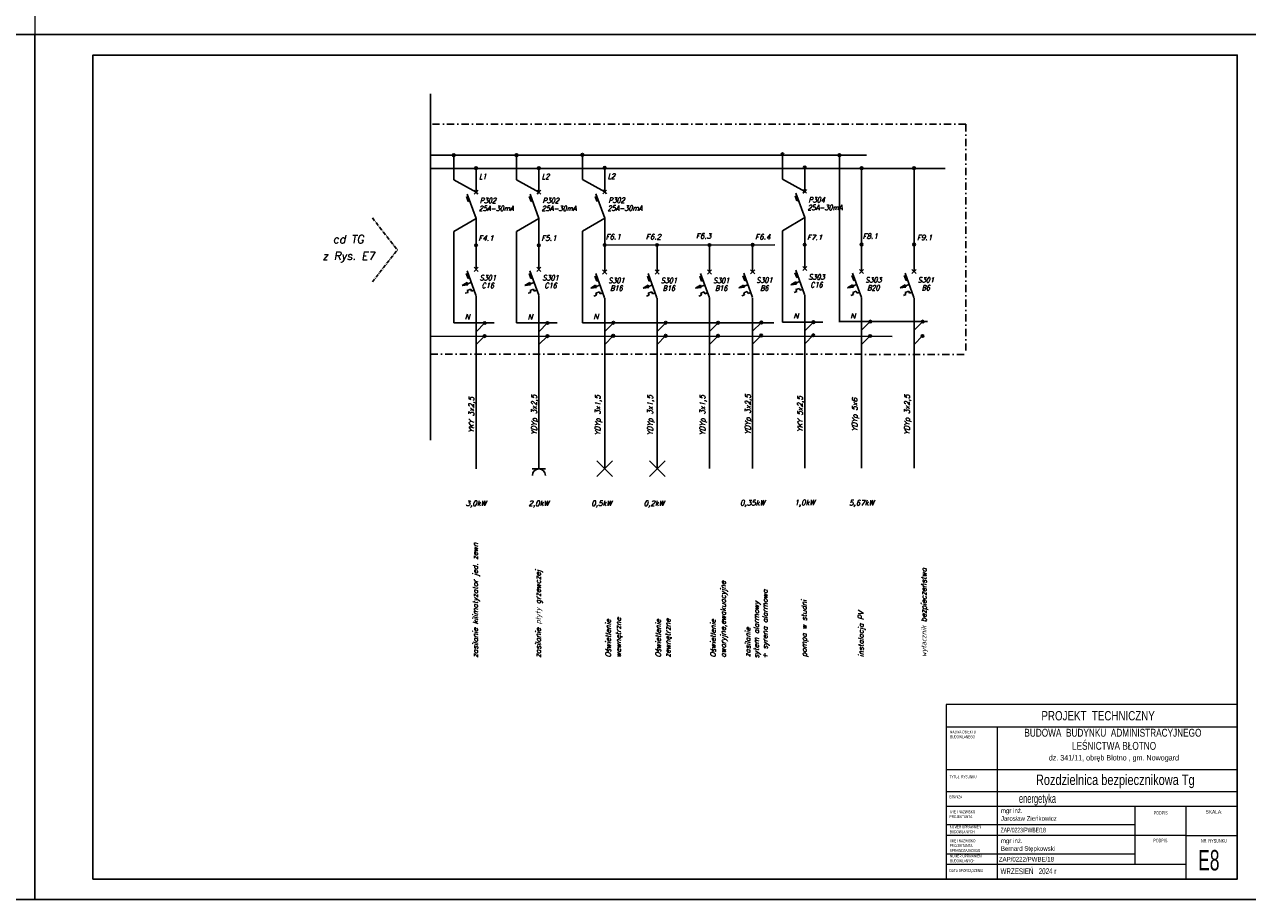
# Model space of a CAD drawing. Header units: inches. Extents: x 45159 to 108059, y -33626 to -17950.
# Tile 4 of 38: x 49341 to 51442, y -20920 to -19417. Entities that reach past the tile are written whole.
import ezdxf
from ezdxf.enums import TextEntityAlignment as Align

# ---------------------------------------------------------------- set-up
doc = ezdxf.new("R2010")
doc.units = ezdxf.units.IN
doc.header["$MEASUREMENT"] = 0
doc.linetypes.add('CENTER', pattern=[10.16, 6.35, -1.27, 1.27, -1.27])
doc.linetypes.add('DASHDOT', pattern=[1, 0.5, -0.25, 0, -0.25])
for name, color, linetype in [('---TABELKA -OPISY', 7, 'Continuous'), ('OPIS_SREDNI', 2, 'Continuous'), ('opisy', 7, 'Continuous')]:
    doc.layers.add(name, color=color, linetype=linetype)
doc.layers.add('A--tabelka rysunku', color=7, linetype='Continuous', lineweight=0)
doc.styles.add('1-500', font='arial.ttf', dxfattribs={"width": 0.75, "height": 1.25})
doc.styles.add('Arial narrow', font='txt', dxfattribs={"width": 0.75})
doc.styles.add('romans', font='romans.shx', dxfattribs={"bigfont": 'BIGFONT.SHX'})
doc.styles.get("Standard").update_dxf_attribs({"font": 'ARIAL.TTF', "width": 0.75})
doc.styles.add('STYL-1', font='arial.ttf', dxfattribs={"width": 0.75})

msp = doc.modelspace()

# ---------------------------------------------------------------- hatches: boundary and pattern name
at = {"linetype": 'Continuous'}
h = msp.add_hatch(color=7, dxfattribs=at)
edge = h.paths.add_edge_path()
edge.add_arc((50078.6, -19641.7), 2.25, 0, 360)
h = msp.add_hatch(color=7, dxfattribs=at)
edge = h.paths.add_edge_path()
edge.add_arc((50186.5, -19641.7), 2.25, 0, 360)
h = msp.add_hatch(color=7, dxfattribs=at)
edge = h.paths.add_edge_path()
edge.add_arc((50299.5, -19641.2), 2.25, 0, 360)
h = msp.add_hatch(color=7, dxfattribs=at)
edge = h.paths.add_edge_path()
edge.add_arc((50643.1, -19640.3), 2.25, 0, 360)
h = msp.add_hatch(color=7, dxfattribs=at)
edge = h.paths.add_edge_path()
edge.add_arc((50740.8, -19641.7), 2.25, 0, 360)
h = msp.add_hatch(color=7, dxfattribs=at)
edge = h.paths.add_edge_path()
edge.add_arc((50116.9, -19664.2), 2.25, 0, 360)
h = msp.add_hatch(color=7, dxfattribs=at)
edge = h.paths.add_edge_path()
edge.add_arc((50224.8, -19664.2), 2.25, 0, 360)
h = msp.add_hatch(color=7, dxfattribs=at)
edge = h.paths.add_edge_path()
edge.add_arc((50337.8, -19663.7), 2.25, 0, 360)
h = msp.add_hatch(color=7, dxfattribs=at)
edge = h.paths.add_edge_path()
edge.add_arc((50681.3, -19662.8), 2.25, 0, 360)
h = msp.add_hatch(color=7, dxfattribs=at)
edge = h.paths.add_edge_path()
edge.add_arc((50779, -19664.2), 2.25, 0, 360)
h = msp.add_hatch(color=7, dxfattribs=at)
edge = h.paths.add_edge_path()
edge.add_arc((50869, -19664.2), 2.25, 0, 360)
h = msp.add_hatch(color=7, dxfattribs=at)
edge = h.paths.add_edge_path()
edge.add_arc((50116.9, -19796.7), 2.25, 0, 360)
h = msp.add_hatch(color=7, dxfattribs=at)
edge = h.paths.add_edge_path()
edge.add_arc((50116.9, -19796.7), 2.25, 0, 360)
h = msp.add_hatch(color=7, dxfattribs=at)
edge = h.paths.add_edge_path()
edge.add_arc((50116.9, -19796.7), 2.25, 0, 360)
h = msp.add_hatch(color=7, dxfattribs=at)
edge = h.paths.add_edge_path()
edge.add_arc((50224.8, -19796.7), 2.25, 0, 360)
h = msp.add_hatch(color=7, dxfattribs=at)
edge = h.paths.add_edge_path()
edge.add_arc((50224.8, -19796.7), 2.25, 0, 360)
h = msp.add_hatch(color=7, dxfattribs=at)
edge = h.paths.add_edge_path()
edge.add_arc((50224.8, -19796.7), 2.25, 0, 360)
h = msp.add_hatch(color=7, dxfattribs=at)
edge = h.paths.add_edge_path()
edge.add_arc((50337.8, -19796.2), 2.25, 0, 360)
h = msp.add_hatch(color=7, dxfattribs=at)
edge = h.paths.add_edge_path()
edge.add_arc((50427.7, -19796.2), 2.25, 0, 360)
h = msp.add_hatch(color=7, dxfattribs=at)
edge = h.paths.add_edge_path()
edge.add_arc((50517.7, -19796.2), 2.25, 0, 360)
h = msp.add_hatch(color=7, dxfattribs=at)
edge = h.paths.add_edge_path()
edge.add_arc((50591.9, -19795.8), 2.25, 0, 360)
h = msp.add_hatch(color=7, dxfattribs=at)
edge = h.paths.add_edge_path()
edge.add_arc((50681.3, -19795.4), 2.25, 0, 360)
h = msp.add_hatch(color=7, dxfattribs=at)
edge = h.paths.add_edge_path()
edge.add_arc((50681.3, -19795.4), 2.25, 0, 360)
h = msp.add_hatch(color=7, dxfattribs=at)
edge = h.paths.add_edge_path()
edge.add_arc((50681.3, -19795.4), 2.25, 0, 360)
h = msp.add_hatch(color=7, dxfattribs=at)
edge = h.paths.add_edge_path()
edge.add_arc((50779, -19795.3), 2.25, 0, 360)
h = msp.add_hatch(color=7, dxfattribs=at)
edge = h.paths.add_edge_path()
edge.add_arc((50869, -19795.3), 2.25, 0, 360)
for points in [[(50102.7, -19864.6), (50101.4, -19860.6), (50092.9, -19865.7)], [(50210.5, -19864.6), (50209.2, -19860.6), (50200.8, -19865.7)], [(50323.6, -19869.2), (50322.3, -19865.3), (50313.8, -19870.3)], [(50413.5, -19869.2), (50412.2, -19865.3), (50403.8, -19870.3)], [(50503.5, -19869.2), (50502.2, -19865.3), (50493.7, -19870.3)], [(50577.6, -19868.7), (50576.3, -19864.8), (50567.9, -19869.8)], [(50667.1, -19863.2), (50665.8, -19859.3), (50657.3, -19864.3)], [(50764.8, -19868.3), (50763.5, -19864.4), (50755, -19869.4)], [(50854.8, -19868.3), (50853.5, -19864.4), (50845, -19869.4)]]:
    msp.add_hatch(color=7, dxfattribs=at).paths.add_polyline_path(points)
h = msp.add_hatch(color=7, dxfattribs=at)
edge = h.paths.add_edge_path()
edge.add_arc((50131.8, -19930), 2.25, 0, 360)
h = msp.add_hatch(color=7, dxfattribs=at)
edge = h.paths.add_edge_path()
edge.add_arc((50239.7, -19930), 2.25, 0, 360)
h = msp.add_hatch(color=7, dxfattribs=at)
edge = h.paths.add_edge_path()
edge.add_arc((50352.7, -19929.5), 2.25, 0, 360)
h = msp.add_hatch(color=7, dxfattribs=at)
edge = h.paths.add_edge_path()
edge.add_arc((50442.6, -19929.5), 2.25, 0, 360)
h = msp.add_hatch(color=7, dxfattribs=at)
edge = h.paths.add_edge_path()
edge.add_arc((50532.6, -19929.5), 2.25, 0, 360)
h = msp.add_hatch(color=7, dxfattribs=at)
edge = h.paths.add_edge_path()
edge.add_arc((50606.8, -19929.1), 2.25, 0, 360)
h = msp.add_hatch(color=7, dxfattribs=at)
edge = h.paths.add_edge_path()
edge.add_arc((50696.2, -19928.6), 2.25, 0, 360)
h = msp.add_hatch(color=7, dxfattribs=at)
edge = h.paths.add_edge_path()
edge.add_arc((50793.9, -19927.6), 2.25, 0, 360)
h = msp.add_hatch(color=7, dxfattribs=at)
edge = h.paths.add_edge_path()
edge.add_arc((50883.9, -19927.6), 2.25, 0, 360)
h = msp.add_hatch(color=7, dxfattribs=at)
edge = h.paths.add_edge_path()
edge.add_arc((50131.6, -19952.4), 2.25, 0, 360)
h = msp.add_hatch(color=7, dxfattribs=at)
edge = h.paths.add_edge_path()
edge.add_arc((50239.5, -19952.4), 2.25, 0, 360)
h = msp.add_hatch(color=7, dxfattribs=at)
edge = h.paths.add_edge_path()
edge.add_arc((50352.5, -19952), 2.25, 0, 360)
h = msp.add_hatch(color=7, dxfattribs=at)
edge = h.paths.add_edge_path()
edge.add_arc((50442.5, -19952), 2.25, 0, 360)
h = msp.add_hatch(color=7, dxfattribs=at)
edge = h.paths.add_edge_path()
edge.add_arc((50532.4, -19952), 2.25, 0, 360)
h = msp.add_hatch(color=7, dxfattribs=at)
edge = h.paths.add_edge_path()
edge.add_arc((50606.6, -19951.6), 2.25, 0, 360)
h = msp.add_hatch(color=7, dxfattribs=at)
edge = h.paths.add_edge_path()
edge.add_arc((50696, -19951.1), 2.25, 0, 360)
h = msp.add_hatch(color=7, dxfattribs=at)
edge = h.paths.add_edge_path()
edge.add_arc((50793.7, -19952.3), 2.25, 0, 360)
h = msp.add_hatch(color=7, dxfattribs=at)
edge = h.paths.add_edge_path()
edge.add_arc((50883.7, -19952.3), 2.25, 0, 360)

# ---------------------------------------------------------------- linework, layer by layer
at = {"color": 4}
msp.add_line((50038.8, -19536.5), (50038.8, -20131.4), dxfattribs=at)
at = {"color": 7, "linetype": 'DASHDOT', "ltscale": 25}
for p, q in [((50958, -19588.5), (50038.8, -19588.5)), ((50958, -19588.5), (50958, -19983.4)), ((50038.8, -19983.4), (50958, -19983.9))]:
    msp.add_line(p, q, dxfattribs=at)
at = {"color": 7}
for p, q in [((50038.8, -19641.7), (50787.4, -19641.7)), ((50078.6, -19641.7), (50078.6, -19684.1)), ((50186.5, -19641.7), (50186.5, -19684.1)), ((50299.5, -19641.2), (50299.5, -19683.6)), ((50643.1, -19640.3), (50643.1, -19682.8)), ((50740.8, -19641.7), (50740.8, -19684.1)), ((50038.8, -19664.8), (50922.3, -19664.8)), ((50116.9, -19664.2), (50116.9, -19705.4)), ((50224.8, -19664.2), (50224.8, -19705.4)), ((50337.8, -19663.7), (50337.8, -19704.9)), ((50681.3, -19662.8), (50681.3, -19704)), ((50779, -19664.2), (50779, -19841.6)), ((50869, -19664.2), (50869, -19841.6)), ((50740.8, -19684.1), (50740.8, -19928.6)), ((50100.4, -19713), (50103.5, -19721.5)), ((50101.7, -19708.6), (50116.9, -19750.4)), ((50106, -19720.5), (50103.5, -19721.5)), ((50116.9, -19705.4), (50113.7, -19702.2)), ((50116.9, -19705.4), (50113.7, -19708.6)), ((50116.9, -19705.4), (50120.1, -19702.2)), ((50116.9, -19705.4), (50120.1, -19708.6)), ((50208.3, -19713), (50211.4, -19721.5)), ((50209.6, -19708.6), (50224.8, -19750.4)), ((50213.9, -19720.5), (50211.4, -19721.5)), ((50224.8, -19705.4), (50221.6, -19702.2)), ((50224.8, -19705.4), (50221.6, -19708.6)), ((50224.8, -19705.4), (50227.9, -19702.2)), ((50224.8, -19705.4), (50227.9, -19708.6)), ((50321.3, -19712.6), (50324.4, -19721)), ((50322.6, -19708.1), (50337.8, -19749.9)), ((50326.9, -19720.1), (50324.4, -19721)), ((50337.8, -19704.9), (50334.6, -19701.7)), ((50337.8, -19704.9), (50334.6, -19708.1)), ((50337.8, -19704.9), (50341, -19701.7)), ((50337.8, -19704.9), (50341, -19708.1)), ((50664.8, -19711.7), (50667.9, -19720.1)), ((50666.1, -19707.2), (50681.3, -19749)), ((50670.4, -19719.2), (50667.9, -19720.1)), ((50681.3, -19704), (50678.1, -19700.9)), ((50681.3, -19704), (50678.1, -19707.2)), ((50681.3, -19704), (50684.5, -19700.9)), ((50681.3, -19704), (50684.5, -19707.2)), ((50116.9, -19750.4), (50116.9, -19837.9)), ((50224.8, -19750.4), (50224.8, -19837.9)), ((50337.8, -19749.9), (50337.8, -19842.5)), ((50681.3, -19749), (50681.3, -19836.6)), ((50078.6, -19772.8), (50078.6, -19930)), ((50186.5, -19772.8), (50186.5, -19930)), ((50299.5, -19772.4), (50299.5, -19929.5)), ((50643.1, -19771.5), (50643.1, -19928.6)), ((50427.7, -19796.2), (50427.7, -19842.5)), ((50517.7, -19796.2), (50517.7, -19842.5)), ((50591.9, -19795.8), (50591.9, -19842.1)), ((50869, -19795.3), (50869, -19841.6)), ((50100.2, -19845), (50103.3, -19853.4)), ((50101.5, -19840.5), (50116.7, -19882.3)), ((50113.4, -19834.4), (50120.4, -19841.4)), ((50113.4, -19841.4), (50120.4, -19834.4)), ((50208.1, -19845), (50211.2, -19853.4)), ((50209.4, -19840.5), (50224.6, -19882.3)), ((50221.3, -19834.4), (50228.3, -19841.4)), ((50221.3, -19841.4), (50228.3, -19834.4)), ((50322.4, -19845.1), (50337.6, -19886.9)), ((50334.3, -19839), (50341.3, -19846.1)), ((50334.3, -19846.1), (50341.3, -19839)), ((50412.4, -19845.1), (50427.6, -19886.9)), ((50424.2, -19839), (50431.3, -19846.1)), ((50424.2, -19846.1), (50431.3, -19839)), ((50502.3, -19845.1), (50517.5, -19886.9)), ((50514.2, -19839), (50521.2, -19846.1)), ((50514.2, -19846.1), (50521.2, -19839)), ((50576.5, -19844.7), (50591.7, -19886.5)), ((50588.3, -19838.6), (50595.4, -19845.6)), ((50588.3, -19845.6), (50595.4, -19838.6)), ((50664.6, -19843.6), (50667.7, -19852.1)), ((50665.9, -19839.2), (50681.1, -19881)), ((50677.8, -19833.1), (50684.8, -19840.1)), ((50677.8, -19840.1), (50684.8, -19833.1)), ((50763.6, -19844.2), (50778.9, -19886)), ((50775.5, -19838.1), (50782.5, -19845.2)), ((50775.5, -19845.2), (50782.5, -19838.1)), ((50853.6, -19844.2), (50868.8, -19886)), ((50865.5, -19838.1), (50872.5, -19845.2)), ((50865.5, -19845.2), (50872.5, -19838.1)), ((50105.8, -19852.5), (50103.3, -19853.4)), ((50213.7, -19852.5), (50211.2, -19853.4)), ((50321.1, -19849.6), (50324.2, -19858)), ((50326.7, -19857.1), (50324.2, -19858)), ((50411.1, -19849.6), (50414.2, -19858)), ((50416.7, -19857.1), (50414.2, -19858)), ((50501.1, -19849.6), (50504.1, -19858)), ((50506.7, -19857.1), (50504.1, -19858)), ((50575.2, -19849.1), (50578.3, -19857.6)), ((50580.8, -19856.7), (50578.3, -19857.6)), ((50670.3, -19851.2), (50667.7, -19852.1)), ((50762.4, -19848.7), (50765.5, -19857.1)), ((50768, -19856.2), (50765.5, -19857.1)), ((50852.3, -19848.7), (50855.4, -19857.1)), ((50858, -19856.2), (50855.4, -19857.1)), ((50098.5, -19879), (50103.1, -19877.4)), ((50101.8, -19874), (50107.8, -19871.9)), ((50101.8, -19874), (50103.1, -19877.4)), ((50107.8, -19871.9), (50109, -19875.2)), ((50109, -19875.2), (50113.5, -19873.6)), ((50116.9, -19882.8), (50116.9, -19906)), ((50206.4, -19879), (50211, -19877.4)), ((50209.7, -19874), (50215.6, -19871.9)), ((50209.7, -19874), (50211, -19877.4)), ((50215.6, -19871.9), (50216.9, -19875.2)), ((50216.9, -19875.2), (50221.4, -19873.6)), ((50224.8, -19882.8), (50224.8, -19906)), ((50319.4, -19883.7), (50324, -19882)), ((50322.7, -19878.6), (50328.7, -19876.5)), ((50322.7, -19878.6), (50324, -19882)), ((50328.7, -19876.5), (50329.9, -19879.9)), ((50329.9, -19879.9), (50334.4, -19878.2)), ((50337.8, -19887.5), (50337.8, -20180.1)), ((50409.4, -19883.7), (50413.9, -19882)), ((50412.7, -19878.6), (50418.6, -19876.5)), ((50412.7, -19878.6), (50413.9, -19882)), ((50418.6, -19876.5), (50419.9, -19879.9)), ((50419.9, -19879.9), (50424.4, -19878.2)), ((50427.7, -19887.5), (50427.7, -20180.1)), ((50499.4, -19883.7), (50503.9, -19882)), ((50502.7, -19878.6), (50508.6, -19876.5)), ((50502.7, -19878.6), (50503.9, -19882)), ((50508.6, -19876.5), (50509.8, -19879.9)), ((50509.8, -19879.9), (50514.4, -19878.2)), ((50517.7, -19887.5), (50517.7, -20180.1)), ((50573.5, -19883.2), (50578.1, -19881.6)), ((50576.8, -19878.2), (50582.7, -19876)), ((50576.8, -19878.2), (50578.1, -19881.6)), ((50582.7, -19876), (50584, -19879.4)), ((50584, -19879.4), (50588.5, -19877.8)), ((50591.9, -19887.1), (50591.9, -20179.6)), ((50662.9, -19877.7), (50667.5, -19876.1)), ((50666.3, -19872.7), (50672.2, -19870.5)), ((50666.3, -19872.7), (50667.5, -19876.1)), ((50672.2, -19870.5), (50673.4, -19873.9)), ((50673.4, -19873.9), (50677.9, -19872.3)), ((50681.3, -19881.5), (50681.3, -19904.6)), ((50760.7, -19882.8), (50765.2, -19881.1)), ((50764, -19877.7), (50769.9, -19875.6)), ((50764, -19877.7), (50765.2, -19881.1)), ((50769.9, -19875.6), (50771.1, -19879)), ((50771.1, -19879), (50775.7, -19877.3)), ((50779, -19886.6), (50779, -20179.2)), ((50850.7, -19882.8), (50855.2, -19881.1)), ((50854, -19877.7), (50859.9, -19875.6)), ((50854, -19877.7), (50855.2, -19881.1)), ((50859.9, -19875.6), (50861.1, -19879)), ((50861.1, -19879), (50865.6, -19877.3)), ((50869, -19886.6), (50869, -20179.2)), ((50116.9, -19906), (50116.9, -20180.5)), ((50224.8, -19906), (50224.8, -20180.5)), ((50681.3, -19904.6), (50681.3, -20179.2)), ((50078.6, -19930), (50148.2, -19930)), ((50131.8, -19930), (50116.9, -19944.9)), ((50186.5, -19930), (50256.1, -19930)), ((50239.7, -19930), (50224.7, -19944.9)), ((50299.5, -19930), (50628.1, -19930)), ((50352.7, -19929.5), (50337.8, -19944.4)), ((50442.6, -19929.5), (50427.7, -19944.4)), ((50532.6, -19929.5), (50517.7, -19944.4)), ((50606.8, -19929.1), (50591.8, -19944)), ((50643.1, -19928.6), (50712.6, -19928.6)), ((50696.2, -19928.6), (50681.3, -19943.5)), ((50740.8, -19927.6), (50892.3, -19927.6)), ((50793.9, -19927.6), (50779, -19942.5)), ((50883.9, -19927.6), (50869, -19942.5)), ((50352.5, -19952), (50337.8, -19966.7)), ((50442.5, -19952), (50427.7, -19966.7)), ((50532.4, -19952), (50517.7, -19966.7)), ((50606.6, -19951.6), (50591.9, -19966.3)), ((50696, -19951.1), (50681.3, -19965.8)), ((50131.6, -19952.4), (50116.9, -19967.2)), ((50239.5, -19952.4), (50224.8, -19967.2)), ((50793.7, -19952.3), (50779, -19967)), ((50883.7, -19952.3), (50869, -19967)), ((50236, -20180.5), (50213.5, -20180.5)), ((50224.8, -20180.5), (50236, -20180.5))]:
    msp.add_line(p, q, dxfattribs=at)
at = {"color": 7, "linetype": 'Continuous'}
for p, q in [((50078.6, -19684.1), (50116.9, -19705.4)), ((50186.5, -19684.1), (50224.8, -19705.4)), ((50299.5, -19683.6), (50337.8, -19704.9)), ((50643.1, -19682.8), (50681.3, -19704)), ((50116.9, -19750.4), (50078.6, -19772.8)), ((50224.8, -19750.4), (50186.5, -19772.8)), ((50337.8, -19749.9), (50299.5, -19772.4)), ((50681.3, -19749), (50643.1, -19771.5)), ((50337.8, -19796.2), (50630.1, -19795.9)), ((50101.4, -19860.6), (50092.9, -19865.7)), ((50092.9, -19865.7), (50102.7, -19864.6)), ((50101.4, -19860.6), (50102.7, -19864.6)), ((50102, -19862.6), (50108.7, -19860.4)), ((50209.2, -19860.6), (50200.8, -19865.7)), ((50200.8, -19865.7), (50210.5, -19864.6)), ((50209.2, -19860.6), (50210.5, -19864.6)), ((50209.9, -19862.6), (50216.6, -19860.4)), ((50322.3, -19865.3), (50313.8, -19870.3)), ((50322.3, -19865.3), (50323.6, -19869.2)), ((50322.9, -19867.2), (50329.6, -19865)), ((50412.2, -19865.3), (50403.8, -19870.3)), ((50412.2, -19865.3), (50413.5, -19869.2)), ((50412.9, -19867.2), (50419.6, -19865)), ((50502.2, -19865.3), (50493.7, -19870.3)), ((50502.2, -19865.3), (50503.5, -19869.2)), ((50502.8, -19867.2), (50509.5, -19865)), ((50576.3, -19864.8), (50567.9, -19869.8)), ((50576.3, -19864.8), (50577.6, -19868.7)), ((50577, -19866.8), (50583.7, -19864.5)), ((50665.8, -19859.3), (50657.3, -19864.3)), ((50657.3, -19864.3), (50667.1, -19863.2)), ((50665.8, -19859.3), (50667.1, -19863.2)), ((50666.4, -19861.3), (50673.1, -19859)), ((50763.5, -19864.4), (50755, -19869.4)), ((50763.5, -19864.4), (50764.8, -19868.3)), ((50764.2, -19866.3), (50770.9, -19864.1)), ((50853.5, -19864.4), (50845, -19869.4)), ((50853.5, -19864.4), (50854.8, -19868.3)), ((50854.1, -19866.3), (50860.8, -19864.1)), ((50313.8, -19870.3), (50323.6, -19869.2)), ((50403.8, -19870.3), (50413.5, -19869.2)), ((50493.7, -19870.3), (50503.5, -19869.2)), ((50567.9, -19869.8), (50577.6, -19868.7)), ((50755, -19869.4), (50764.8, -19868.3)), ((50845, -19869.4), (50854.8, -19868.3)), ((50324.3, -20193.6), (50351.3, -20166.6)), ((50324.3, -20166.6), (50351.3, -20193.6)), ((50414.7, -20193.6), (50441.7, -20166.6)), ((50414.7, -20166.6), (50441.7, -20193.6))]:
    msp.add_line(p, q, dxfattribs=at)
at = {"color": 7, "linetype": 'Continuous', "ltscale": 8}
msp.add_line((50038.8, -19952.8), (50831.7, -19952.9), dxfattribs=at)
at = {"linetype": 'Continuous', "ltscale": 10}
for points in [[(47259, -20919.9), (49359, -20919.9), (49359, -19434.9), (47259, -19434.9)], [(49359, -20919.9), (51459, -20919.9), (51459, -19434.9), (49359, -19434.9)], [(49459, -20884.9), (51424, -20884.9), (51424, -19469.9), (49459, -19469.9)], [(49459, -20884.9), (51424, -20884.9), (51424, -19469.9), (49459, -19469.9)]]:
    msp.add_lwpolyline(points, close=True, dxfattribs=at)
at = {"color": 7}
for centre in [(50078.6, -19641.7), (50186.5, -19641.7), (50299.5, -19641.2), (50643.1, -19640.3), (50740.8, -19641.7), (50116.9, -19664.2), (50224.8, -19664.2), (50337.8, -19663.7), (50681.3, -19662.8), (50779, -19664.2), (50869, -19664.2), (50131.8, -19930), (50239.7, -19930), (50352.7, -19929.5), (50442.6, -19929.5), (50532.6, -19929.5), (50606.8, -19929.1), (50696.2, -19928.6), (50793.9, -19927.6), (50883.9, -19927.6), (50131.6, -19952.4), (50239.5, -19952.4), (50352.5, -19952), (50442.5, -19952), (50532.4, -19952), (50606.6, -19951.6), (50696, -19951.1), (50793.7, -19952.3), (50883.7, -19952.3)]:
    msp.add_circle(centre, 2.25, dxfattribs=at)
at = {"color": 7, "linetype": 'Continuous'}
for centre in [(50116.9, -19796.7), (50116.9, -19796.7), (50116.9, -19796.7), (50224.8, -19796.7), (50224.8, -19796.7), (50224.8, -19796.7), (50337.8, -19796.2), (50427.7, -19796.2), (50517.7, -19796.2), (50591.9, -19795.8), (50681.3, -19795.4), (50681.3, -19795.4), (50681.3, -19795.4), (50779, -19795.3), (50869, -19795.3)]:
    msp.add_circle(centre, 2.25, dxfattribs=at)
at = {"color": 7}
msp.add_arc((50224.8, -20191.8), 11.2, 0, 180, dxfattribs=at)
for points in [[(50100.4, -19713), (50102.9, -19712.1), (50106, -19720.5), (50103.5, -19721.5)], [(50103.5, -19721.5), (50100.4, -19713), (50102.9, -19712.1), (50106, -19720.5)], [(50208.3, -19713), (50210.8, -19712.1), (50213.9, -19720.5), (50211.4, -19721.5)], [(50211.4, -19721.5), (50208.3, -19713), (50210.8, -19712.1), (50213.9, -19720.5)], [(50321.3, -19712.6), (50323.8, -19711.6), (50326.9, -19720.1), (50324.4, -19721)], [(50324.4, -19721), (50321.3, -19712.6), (50323.8, -19711.6), (50326.9, -19720.1)], [(50664.8, -19711.7), (50667.4, -19710.7), (50670.4, -19719.2), (50667.9, -19720.1)], [(50667.9, -19720.1), (50664.8, -19711.7), (50667.4, -19710.7), (50670.4, -19719.2)], [(50100.2, -19845), (50102.8, -19844), (50105.8, -19852.5), (50103.3, -19853.4)], [(50103.3, -19853.4), (50100.2, -19845), (50102.8, -19844), (50105.8, -19852.5)], [(50208.1, -19845), (50210.7, -19844), (50213.7, -19852.5), (50211.2, -19853.4)], [(50211.2, -19853.4), (50208.1, -19845), (50210.7, -19844), (50213.7, -19852.5)], [(50664.6, -19843.6), (50667.2, -19842.7), (50670.3, -19851.2), (50667.7, -19852.1)], [(50667.7, -19852.1), (50664.6, -19843.6), (50667.2, -19842.7), (50670.3, -19851.2)], [(50321.1, -19849.6), (50323.7, -19848.7), (50326.7, -19857.1), (50324.2, -19858)], [(50324.2, -19858), (50321.1, -19849.6), (50323.7, -19848.7), (50326.7, -19857.1)], [(50411.1, -19849.6), (50413.6, -19848.7), (50416.7, -19857.1), (50414.2, -19858)], [(50414.2, -19858), (50411.1, -19849.6), (50413.6, -19848.7), (50416.7, -19857.1)], [(50501.1, -19849.6), (50503.6, -19848.7), (50506.7, -19857.1), (50504.1, -19858)], [(50504.1, -19858), (50501.1, -19849.6), (50503.6, -19848.7), (50506.7, -19857.1)], [(50575.2, -19849.1), (50577.8, -19848.2), (50580.8, -19856.7), (50578.3, -19857.6)], [(50578.3, -19857.6), (50575.2, -19849.1), (50577.8, -19848.2), (50580.8, -19856.7)], [(50762.4, -19848.7), (50764.9, -19847.8), (50768, -19856.2), (50765.5, -19857.1)], [(50765.5, -19857.1), (50762.4, -19848.7), (50764.9, -19847.8), (50768, -19856.2)], [(50852.3, -19848.7), (50854.9, -19847.8), (50858, -19856.2), (50855.4, -19857.1)], [(50855.4, -19857.1), (50852.3, -19848.7), (50854.9, -19847.8), (50858, -19856.2)]]:
    msp.add_solid(points, dxfattribs=at)
at = {"layer": 'A--tabelka rysunku', "linetype": 'Continuous'}
for p, q in [((51424, -20584.9), (50924, -20584.9)), ((51424, -20624), (50924, -20624)), ((51011.5, -20624), (51011.5, -20884.9)), ((51424, -20697.4), (50924, -20697.4)), ((51424, -20697.4), (50924, -20697.4)), ((51424, -20734.9), (50924, -20734.9)), ((51424, -20759.9), (50924, -20759.9)), ((51249, -20859.9), (51249, -20759.9)), ((51336.5, -20884.9), (51336.5, -20759.9)), ((51249, -20791.9), (50924, -20791.9)), ((51336.5, -20809.9), (50924, -20809.9)), ((51336.5, -20809.9), (51424, -20809.9)), ((51249, -20841.9), (50924, -20841.9)), ((51336.5, -20859.9), (50924, -20859.9))]:
    msp.add_line(p, q, dxfattribs=at)
for points in [[(49359, -19434.9), (51459, -19434.9), (51459, -17949.9), (49359, -17949.9)], [(49359, -19434.9), (51459, -19434.9), (51459, -17949.9), (49359, -17949.9)], [(50924, -20884.9), (51424, -20884.9), (51424, -20584.9), (50924, -20584.9)]]:
    msp.add_lwpolyline(points, close=True, dxfattribs=at)
at = {"layer": 'opisy', "color": 8, "linetype": 'CENTER'}
for p in [(49938.9, -19749.5), (49938.9, -19859.6)]:
    msp.add_line(p, (49981.8, -19804.5), dxfattribs=at)

# ---------------------------------------------------------------- texts
at = {"layer": '---TABELKA -OPISY', "ltscale": 35, "attachment_point": 2, "style": 'Arial narrow'}
for s, insert, char_height, width in [('{\\fArial|b0|i0|c238|p34;PROJEKT  TECHNICZNY}', (51185.1, -20596.3), 16, 447.789), ('energetyka', (51081, -20739), 15, 627.982)]:
    msp.add_mtext(s, dxfattribs=dict(at, insert=insert, char_height=char_height, width=width))
at = {"layer": '---TABELKA -OPISY', "char_height": 8, "width": 277.176, "attachment_point": 1}
for s, insert in [('{\\W0.75;mgr inż.\\PJarosław Zieńkowicz}', (51018.2, -20763.4)), ('{\\W0.75;mgr inż.\\PBernard Stępkowski}', (51018.2, -20815))]:
    msp.add_mtext(s, dxfattribs=dict(at, insert=insert))
at = {"layer": '---TABELKA -OPISY', "char_height": 8, "attachment_point": 1, "style": 'Arial narrow'}
for s, insert, width in [('\\PZAP/0223/PWBE/18', (51017.7, -20783.3), 277.176), ('{\\fArial|b0|i0|c238|p34;ZAP/0222/PWBE/18}', (51014.6, -20846.7), 219.892)]:
    msp.add_mtext(s, dxfattribs=dict(at, insert=insert, width=width))
at = {"color": 7, "style": 'romans', "oblique": 15, "width": 0.9}
for s, p in [('L1', (50121.8, -19683)), ('L2', (50229.7, -19683)), ('L2', (50342.7, -19682.6)), ('P302', (50123.1, -19724.3)), ('P302', (50231, -19724.3)), ('P302', (50344, -19723.8)), ('P304', (50687.6, -19723)), ('S303', (50687.6, -19855.5)), ('S301', (50123.1, -19856.8)), ('S301', (50231, -19856.8)), ('S301', (50344, -19861.5)), ('S301', (50434, -19861.5)), ('S301', (50524, -19861.5)), ('S301', (50598.1, -19861)), ('S303', (50785.3, -19860.6)), ('S301', (50875.3, -19860.6))]:
    msp.add_text(s, height=9, dxfattribs=at).set_placement(p)
at = {"color": 7, "style": 'romans', "oblique": 15}
for s, width, p in [('25A-30mA', 0.85, (50151.4, -19737.7)), ('25A-30mA', 0.85, (50259.3, -19737.7)), ('25A-30mA', 0.85, (50372.3, -19737.3)), ('25A-30mA', 0.85, (50715.9, -19736.4)), ('C16', 0.9, (50136.9, -19870.3)), ('C16', 0.9, (50244.8, -19870.3)), ('B16', 0.9, (50357.8, -19874.9)), ('B16', 0.9, (50447.8, -19874.9)), ('B16', 0.9, (50537.8, -19874.9)), ('B6', 0.9, (50611.9, -19874.5)), ('C16', 0.9, (50701.4, -19869)), ('B20', 0.9, (50799.1, -19874)), ('B6', 0.9, (50889.1, -19874))]:
    msp.add_text(s, height=9, dxfattribs=dict(at, width=width)).set_placement(p, align=Align.CENTER)
for s, p in [('F4.1', (50134, -19788.7)), ('F5.1', (50241.8, -19788.7)), ('F6.1', (50352.3, -19786.4)), ('F6.2', (50421.4, -19786.4)), ('F6.3', (50507.4, -19785.1)), ('F6.4', (50609.2, -19786.5)), ('F7.1', (50698.4, -19787.4)), ('F8.1', (50793.6, -19785.5)), ('F9.1', (50886.9, -19787.8)), ('N', (50101.7, -19923.9)), ('N', (50209.6, -19923.9)), ('N', (50322.6, -19923.4)), ('N', (50666.1, -19922.5)), ('N', (50763.9, -19922.5)), ('3,0kW', (50116.6, -20244.2)), ('2,0kW', (50224.4, -20244.2)), ('0,5kW', (50332.3, -20244.2)), ('0,2kW', (50422.3, -20244.2)), ('0,35kW', (50591.5, -20243.3)), ('1,0kW', (50681, -20242.9)), ('5,67kW', (50778.7, -20243.3))]:
    msp.add_text(s, height=9, dxfattribs=at).set_placement(p, align=Align.CENTER)
for s, p in [('YDYp 3x2,5', (50588.3, -20086.8)), ('YDYp 3x2,5', (50861.5, -20087.4)), ('YKY 3x2,5', (50113.3, -20087.7)), ('YDYp 3x2,5', (50221.2, -20087.7)), ('YDYp 3x1,5', (50330.3, -20088.3)), ('YDYp 3x1,5', (50420.3, -20088.3)), ('YDYp 3x1,5', (50510.3, -20088.3)), ('YKY 5x2,5', (50677.7, -20086.4)), ('YDYp 5x6', (50771.6, -20087.4))]:
    msp.add_text(s, height=9, rotation=90, dxfattribs=at).set_placement(p, align=Align.CENTER)
for s, height, p in [('zasilanie kilimatyzator jed. zewn', 8.996, (50120.1, -20504.7)), ('wyłacznik bezpieczeństwa', 8.996, (50890.2, -20503.4)), ('zasilanie płyty grzewczej', 8.996, (50228, -20504.7)), ('awaryjne,ewakuacyjne', 8.996, (50545.6, -20504.3)), ('sytem alarmowy', 8.996, (50602.5, -20505.8)), ('+ syrena alarmowa', 8.996, (50617.5, -20506.6)), ('pompa w studni', 8.996, (50684.5, -20503.4)), ('Oświetlenie  ', 8.996, (50348.3, -20504.3)), ('wewnętrzne', 9, (50365.7, -20504.3)), ('Oświetlenie  ', 8.996, (50434.2, -20504.3)), ('zewnętrzne', 9, (50450.6, -20504.3)), ('Oświetlenie  ', 8.996, (50528.3, -20504.3)), ('instalacja PV', 8.996, (50782.3, -20503.4)), ('zasilanie  ', 8.996, (50587.9, -20503.9))]:
    msp.add_text(s, height=height, rotation=90, dxfattribs=at).set_placement(p)
at = {"layer": 'A--tabelka rysunku', "style": 'Arial narrow'}
msp.add_text('SKALA:', height=6, dxfattribs=at).set_placement((51369.8, -20766.3), align=Align.TOP_LEFT)
at = {"layer": 'A--tabelka rysunku'}
for s, insert, char_height, width, attachment_point, style in [('NAZWA OBIEKTU\\PBUDOWLANEGO', (50930.9, -20629.7), 5, 277.176, 1, 'Arial narrow'), ('{\\fArial|b0|i0|c0|p0;BUDOWA  BUDYNKU  ADMINISTRACYJNEGO\\P LEŚNICTWA BŁOTNO\\P\\H0.694425x; dz. 341/11, obręb Błotno , gm. Nowogard}', (51210.5, -20626.8), 13.5, 597.292, 2, '1-500'), ('TYTUŁ  RYSUNKU', (50930, -20706.7), 5, 277.176, 1, 'Arial narrow'), ('BRANŻA', (50930, -20741.2), 5, 277.176, 1, 'Arial narrow'), ('IMIĘ I NAZWISKO \\PPROJEKTANTA', (50930, -20766.8), 5, 277.176, 1, 'Arial narrow'), ('PODPIS ', (51280.3, -20768.1), 6, 277.176, 1, 'Arial narrow'), ('NUMER UPRAWNIEŃ \\PBUDOWLANYCH', (50930.4, -20792.7), 5, 277.176, 1, 'Arial narrow'), ('IMIĘ I NAZWISKO \\PPROJEKTANTA\\PSPRAWDZAJĄCEGO', (50930.3, -20816.5), 5, 277.176, 1, 'Arial narrow'), ('PODPIS  ', (51279.7, -20815.6), 6, 277.176, 1, 'Arial narrow'), ('NR  RYSUNKU', (51361.8, -20816.1), 6, 72.146, 1, 'Arial narrow'), ('NUMER UPRAWNIEŃ \\PBUDOWLANYCH', (50930.9, -20842.7), 5, 277.176, 1, 'Arial narrow'), ('E8', (51356.8, -20834.9), 35, 65.097, 1, 'Arial narrow'), ('DATA SPORZĄDZENIA', (50930, -20867.7), 5, 277.176, 1, 'Arial narrow'), ('WRZESIEŃ   2024 r', (51017.5, -20866.3), 10, 277.176, 1, 'Arial narrow')]:
    msp.add_mtext(s, dxfattribs=dict(at, insert=insert, char_height=char_height, width=width, attachment_point=attachment_point, style=style))
at = {"layer": 'A--tabelka rysunku', "ltscale": 35, "insert": (51214.6, -20705.3), "char_height": 18, "width": 589.376, "attachment_point": 2, "style": 'STYL-1'}
msp.add_mtext('{\\fArial|b0|i0|c0|p34;Rozdzielnica bezpiecznikowa Tg}', dxfattribs=at)
at = {"layer": 'OPIS_SREDNI', "char_height": 20.735, "width": 351.07, "attachment_point": 2, "style": 'romans'}
for s, insert in [('\\A1;\\H0.66667x;\\Q10;\\C0;cd TG', (49897.7, -19779.2)), ('\\A1;\\H0.66667x;\\Q10;\\C0;z Rys. E7', (49898.2, -19807.9))]:
    msp.add_mtext(s, dxfattribs=dict(at, insert=insert))

doc.saveas('drawing.dxf')
